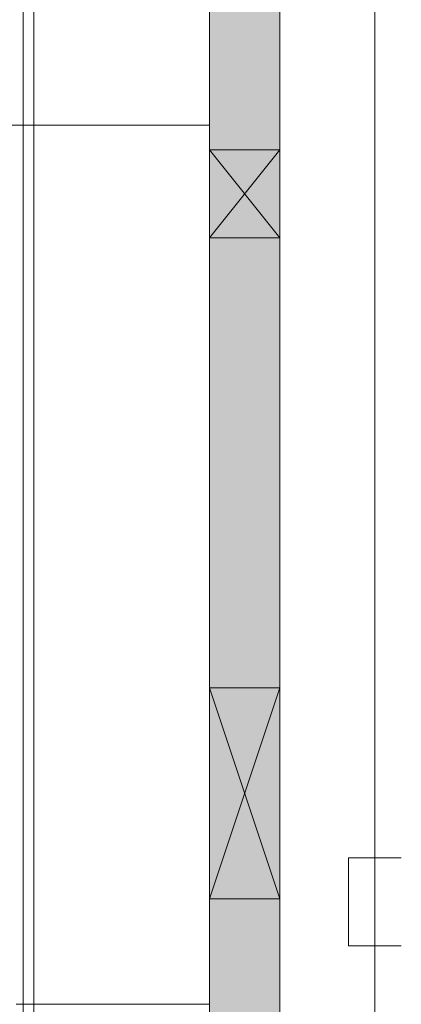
# Model space of a CAD drawing. Header units: millimetres. Extents: x -32229 to 169101, y -13689 to 125138.
# Tile 238 of 256: x 108015 to 109101, y 49350 to 52150. Entities that reach past the tile are written whole.
import ezdxf

# ---------------------------------------------------------------- set-up
doc = ezdxf.new("R2010")
doc.units = ezdxf.units.MM
doc.layers.add('A-DETL-____-OTLN', color=7, linetype='Continuous', lineweight=9, true_color=0x00a600)
for name, color, linetype, lineweight in [('A-FLOR-____-OTLN', 7, 'Continuous', 18), ('A-GENM-____-OTLN', 7, 'Continuous', 18), ('A-GLAZ-____-MCUT', 7, 'Continuous', 9), ('A-GLAZ-____-OTLN', 7, 'Continuous', 18), ('A-WALL-____-PATT', 7, 'Continuous', 40), ('C-PRKG-____-OTLN', 7, 'Continuous', 18), ('I-WALL-____-MCUT', 7, 'Continuous', 40)]:
    doc.layers.add(name, color=color, linetype=linetype, lineweight=lineweight)

# ---------------------------------------------------------------- blocks, each defined once
blk = doc.blocks.new('АР_Машиноместо - 4900x2400_М__5300х2500_-V27--01 ЭМ')
at = {"layer": 'C-PRKG-____-OTLN', "color": 253, "lineweight": 13, "true_color": 0xaaaaaa}
for p, q in [((2500, 0), (2500, -5300)), ((0, -4750), (0, -5300))]:
    blk.add_line(p, q, dxfattribs=at)
blk = doc.blocks.new('АР_Машиноместо - 4900x2400_М__5300х2500_-V17--01 ЭМ')
at = {"layer": 'C-PRKG-____-OTLN', "color": 253, "lineweight": 13, "true_color": 0xaaaaaa}
blk.add_line((0, 0), (0, -5300), dxfattribs=at)
blk = doc.blocks.new('АР_Отверстие прямоугольное - ВК-3971175--01 ЭМ')
at = {"layer": 'A-GLAZ-____-OTLN', "lineweight": 13, "true_color": 0xf0f0f0}
blk.add_hatch(color=7, dxfattribs=at).paths.add_polyline_path([(250, 100), (0, 100), (0, -100), (250, -100)])
at = {"layer": 'A-GLAZ-____-MCUT', "color": 253, "lineweight": 13, "true_color": 0xaaaaaa}
for p, q in [((0, 100), (0, -100)), ((250, 100), (250, -100))]:
    blk.add_line(p, q, dxfattribs=at)
at = {"layer": 'A-GLAZ-____-OTLN', "color": 253, "lineweight": 5, "true_color": 0xaaaaaa}
for p, q in [((250, 100), (0, -100)), ((0, 100), (250, -100))]:
    blk.add_line(p, q, dxfattribs=at)
at = {"layer": 'A-GLAZ-____-OTLN', "color": 253, "lineweight": 13, "true_color": 0xaaaaaa}
for p, q in [((250, 100), (0, 100)), ((0, 100), (0, -100)), ((250, -100), (250, 100)), ((0, -100), (250, -100))]:
    blk.add_line(p, q, dxfattribs=at)
blk = doc.blocks.new('АР_Отверстие прямоугольное - ВК-3971244--01 ЭМ')
at = {"layer": 'A-GLAZ-____-OTLN', "lineweight": 13, "true_color": 0xf0f0f0}
blk.add_hatch(color=7, dxfattribs=at).paths.add_polyline_path([(425, 100), (-175, 100), (-175, -100), (425, -100)])
at = {"layer": 'A-GLAZ-____-MCUT', "color": 253, "lineweight": 13, "true_color": 0xaaaaaa}
for p, q in [((-175, 100), (-175, -100)), ((425, 100), (425, -100))]:
    blk.add_line(p, q, dxfattribs=at)
at = {"layer": 'A-GLAZ-____-OTLN', "color": 253, "lineweight": 5, "true_color": 0xaaaaaa}
for p, q in [((425, 100), (-175, -100)), ((-175, 100), (425, -100))]:
    blk.add_line(p, q, dxfattribs=at)
at = {"layer": 'A-GLAZ-____-OTLN', "color": 253, "lineweight": 13, "true_color": 0xaaaaaa}
for p, q in [((425, 100), (-175, 100)), ((-175, 100), (-175, -100)), ((425, -100), (425, 100)), ((-175, -100), (425, -100))]:
    blk.add_line(p, q, dxfattribs=at)
blk = doc.blocks.new('АР-Заполнение деф_ шва - Д_ш_-5806449--01 ЭМ')
at = {"layer": 'A-GENM-____-OTLN', "color": 253, "lineweight": 13, "true_color": 0xaaaaaa}
blk.add_line((0, 25), (5148.75, 25), dxfattribs=at)
blk = doc.blocks.new('Наметкина 10_РД_АР_П_отсоединено_rvt-1--01 ЭМ')
at = {"layer": 'A-WALL-____-PATT', "lineweight": 5, "true_color": 0xaaaaaa}
h = blk.add_hatch(dxfattribs=at)
h.set_pattern_fill('FP_6', color=253, style=0, pattern_type=2)
h.set_pattern_definition([(135, (300.56, 377.28), (-565.6854, 6e-14), [10, -790]), (135, (349.8, 474.73), (-565.6854, 6e-14), [10, -790]), (135, (423.93, 473.06), (-565.6854, 6e-14), [10, -790]), (135, (229.92, 447.9), (-565.6854, 6e-14), [10, -790]), (135, (155.08, 447.9), (-565.6854, 6e-14), [10, -790]), (135, (114.9, 369.03), (-565.6854, 6e-14), [10, -790]), (135, (132.43, 285.8), (-565.6854, 6e-14), [10, -790]), (135, (214.66, 322), (-565.6854, 6e-14), [10, -790]), (135, (198.16, 261.88), (-565.6854, 6e-14), [10, -790]), (135, (45.2, 272.9), (-565.6854, 6e-14), [10, -790]), (135, (42.32, 336.16), (-565.6854, 6e-14), [10, -790]), (135, (92.26, 192.24), (-565.6854, 6e-14), [10, -790]), (135, (7.07, 149.2), (-565.6854, 6e-14), [10, -790]), (135, (80.6, 95.1), (-565.6854, 6e-14), [10, -790]), (135, (79.53, 36.94), (-565.6854, 6e-14), [10, -790]), (135, (153.87, 74.56), (-565.6854, 6e-14), [10, -790]), (135, (228.35, 124.8), (-565.6854, 6e-14), [10, -790]), (135, (279.75, 180.4), (-565.6854, 6e-14), [10, -790]), (135, (282.9, 31.63), (-565.6854, 6e-14), [10, -790]), (135, (377.38, 53.45), (-565.6854, 6e-14), [10, -790]), (135, (352.28, 102.7), (-565.6854, 6e-14), [10, -790]), (135, (354.05, 0), (-565.6854, 6e-14), [10, -790]), (135, (553.23, 16.45), (-565.6854, 6e-14), [10, -790]), (135, (542.38, 63.45), (-565.6854, 6e-14), [10, -790]), (135, (536.58, 239.3), (-565.6854, 6e-14), [10, -790]), (135, (475.85, 203.9), (-565.6854, 6e-14), [10, -790]), (135, (475.85, 316.54), (-565.6854, 6e-14), [10, -790]), (135, (520.8, 408.7), (-565.6854, 6e-14), [10, -790]), (135, (551.1, 470.8), (-565.6854, 6e-14), [10, -790]), (135, (235.25, 537.93), (-565.6854, 6e-14), [10, -790]), (135, (407.25, 547.65), (-565.6854, 6e-14), [10, -790]), (135, (94.5, 558.6), (-565.6854, 6e-14), [10, -790]), (135, (46.4, 532.3), (-565.6854, 6e-14), [10, -790]), (135, (85.56, 465.04), (-565.6854, 6e-14), [10, -790]), (135, (355.53, 181.14), (-565.6854, 6e-14), [10, -790]), (135, (362.23, 243.6), (-565.6854, 6e-14), [10, -790]), (135, (413.45, 344.1), (-565.6854, 6e-14), [10, -790]), (135, (286.3, 273.25), (-565.6854, 6e-14), [10, -790]), (135, (423.02, 263.72), (-565.6854, 6e-14), [10, -790]), (135, (162.94, 190.2), (-565.6854, 6e-14), [10, -790]), (135, (470.25, 120.93), (-565.6854, 6e-14), [10, -790]), (135, (484.48, 9.78), (-565.6854, 6e-14), [10, -790]), (45, (0, 212.13), (-565.6854, 0), []), (45, (212.13, 0), (-565.6854, 0), []), (45, (353.55, 0), (-565.6854, 0), []), (45, (0, 353.55), (-565.6854, 0), [])])
h.paths.add_polyline_path([(108715.4, 43530), (108755.3, 43530), (108755.3, 43740), (108555.3, 43740), (108555.3, 43530)])
h.paths.add_polyline_path([(108555.3, 44140), (108755.3, 44140), (108755.3, 48550), (108555.3, 48550), (108555.3, 44332.1)])
h.paths.add_polyline_path([(108555.3, 48950), (108755.3, 48950), (108755.3, 49650), (108555.3, 49650), (108555.3, 48958.5)])
h.paths.add_polyline_path([(108755.3, 50250), (108755.3, 51530), (108555.3, 51530), (108555.3, 50250)])
h.paths.add_polyline_path([(108755.3, 51780), (108755.3, 53140), (108555.3, 53140), (108555.3, 51780), (108743.2, 51780)])
h.paths.add_polyline_path([(108555.3, 53840), (108755.3, 53840), (108755.3, 54520), (108555.3, 54520)])
at = {"layer": 'A-FLOR-____-OTLN', "color": 253, "lineweight": 13, "true_color": 0xaaaaaa}
for p, q in [((108025.3, 54520), (108025.3, 43530)), ((108055.3, 54520), (108055.3, 43530))]:
    blk.add_line(p, q, dxfattribs=at)
at = {"layer": 'I-WALL-____-MCUT', "color": 253, "lineweight": 13, "true_color": 0xaaaaaa}
for p, q in [((108555.3, 53140), (108555.3, 51780)), ((108755.3, 51780), (108755.3, 53140)), ((108555.3, 51780), (108555.3, 51530)), ((108755.3, 51530), (108755.3, 51780)), ((108555.3, 51530), (108555.3, 50250)), ((108755.3, 50250), (108755.3, 51530)), ((108555.3, 50250), (108555.3, 49650)), ((108755.3, 49650), (108755.3, 50250)), ((108555.3, 49650), (108555.3, 48950)), ((108755.3, 48950), (108755.3, 49650))]:
    blk.add_line(p, q, dxfattribs=at)
at = {"layer": 'A-GENM-____-OTLN', "color": 253, "lineweight": 13, "true_color": 0xaaaaaa, "rotation": 270}
blk.add_blockref('АР-Заполнение деф_ шва - Д_ш_-5806449--01 ЭМ', (108030.3, 54500), dxfattribs=at)
at = {"layer": 'A-GLAZ-____-OTLN', "color": 253, "lineweight": 13, "true_color": 0xaaaaaa, "rotation": 269.9999999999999}
for name, p in [('АР_Отверстие прямоугольное - ВК-3971175--01 ЭМ', (108655.3, 51780)), ('АР_Отверстие прямоугольное - ВК-3971244--01 ЭМ', (108655.3, 50075))]:
    blk.add_blockref(name, p, dxfattribs=at)
at = {"layer": 'C-PRKG-____-OTLN', "color": 253, "lineweight": 13, "true_color": 0xaaaaaa, "rotation": 89.99999999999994}
for name, p in [('АР_Машиноместо - 4900x2400_М__5300х2500_-V17--01 ЭМ', (103255.3, 51850)), ('АР_Машиноместо - 4900x2400_М__5300х2500_-V27--01 ЭМ', (103255.3, 49350))]:
    blk.add_blockref(name, p, dxfattribs=at)

msp = doc.modelspace()

# ---------------------------------------------------------------- linework, layer by layer
at = {"layer": 'A-DETL-____-OTLN', "color": 36, "true_color": 0x804000}
for p, q in [((109026, 63649.7), (109026, 33989.7)), ((109101, 49766.7), (108951, 49766.7)), ((108951, 49766.7), (108951, 49516.7)), ((108951, 49516.7), (109101, 49516.7))]:
    msp.add_line(p, q, dxfattribs=at)

# ---------------------------------------------------------------- block references
at = {"lineweight": 5}
msp.add_blockref('Наметкина 10_РД_АР_П_отсоединено_rvt-1--01 ЭМ', (0, 0), dxfattribs=at)

doc.saveas('drawing.dxf')
